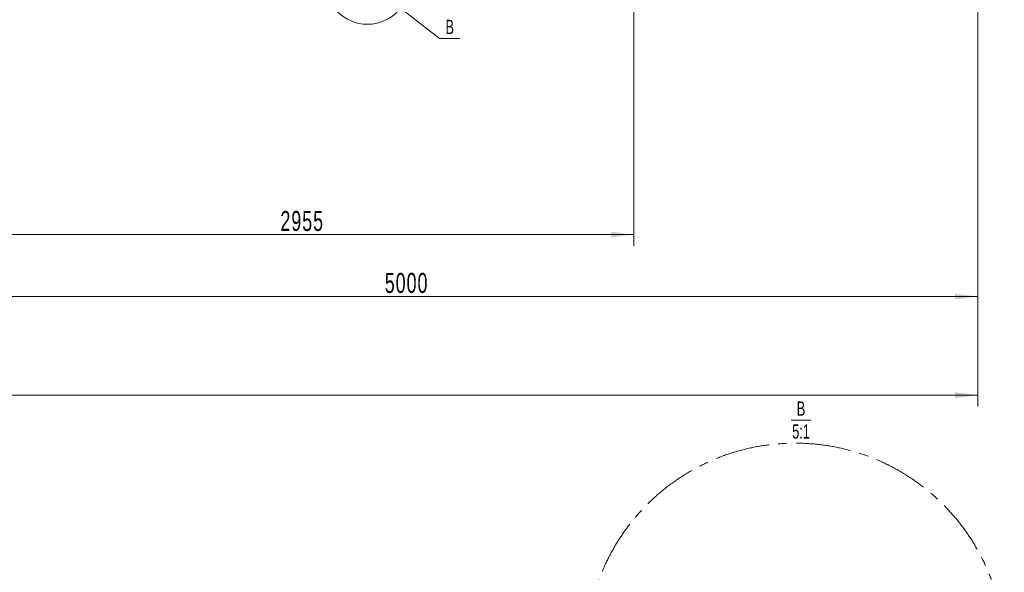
# Model space of a CAD drawing. Header units: millimetres. Extents: x -14862 to 14862, y -10512 to 10512.
# Tile 29 of 199: x -6482 to -2173, y -5348 to -2929. Entities that reach past the tile are written whole.
import ezdxf
from ezdxf.enums import TextEntityAlignment as Align

# ---------------------------------------------------------------- set-up
doc = ezdxf.new("R2010")
doc.units = ezdxf.units.MM
doc.header["$LTSCALE"] = 4
doc.linetypes.add('点画线', pattern=[18, 12, -2, 2, -2])
doc.layers.get('0').update_dxf_attribs({"lineweight": 18})
for name, color, linetype, lineweight in [('中心线层', 1, '点画线', 18), ('尺寸线层', 3, 'Continuous', 18), ('细实线层', 7, 'Continuous', 18)]:
    doc.layers.add(name, color=color, linetype=linetype, lineweight=lineweight)
doc.styles.add('标准', font='txt', dxfattribs={"width": 0.667})
doc.dimstyles.new('GB_尺寸', dxfattribs={"dimtxt": 3.5, "dimasz": 4, "dimexe": 2, "dimexo": 0, "dimtad": 1, "dimdsep": 46, "dimtxsty": '标准', "dimblk": '_CAXARROW', "dimcen": 0, "dimdle": 8, "dimazin": 2, "dimtfac": 0.707107, "dimtdec": 3, "dimtmove": 2, "dimatfit": 3, "dimfxl": 0, "dimfrac": 2, "dimtolj": 1, "dimarcsym": 0})

# ---------------------------------------------------------------- blocks, each defined once
blk = doc.blocks.new('*X153')
at = {"layer": '尺寸线层'}
for points in [[(-6748.9, -3869.6), (-6648.9, -3882.1), (-6648.9, -3857.1)], [(-3793.9, -3869.6), (-3893.9, -3882.1), (-3893.9, -3857.1)]]:
    blk.add_hatch(color=0, dxfattribs=at).paths.add_polyline_path(points, flags=0)
at = {"layer": '尺寸线层', "color": 0}
for p, q in [((-6748.9, -1465.9), (-6748.9, -3919.6)), ((-3793.9, -2668.4), (-3793.9, -3919.6)), ((-3793.9, -3869.6), (-6748.9, -3869.6))]:
    blk.add_line(p, q, dxfattribs=at)
at = {"layer": '尺寸线层', "color": 0, "insert": (-5245.6, -3810.7), "char_height": 87.5, "width": 340.002, "attachment_point": 5, "line_spacing_factor": 1.15057, "style": '标准'}
blk.add_mtext('\\T1.1;2955', dxfattribs=at)
blk = doc.blocks.new('_CAXARROW')
blk.add_hatch(color=0).paths.add_polyline_path([(0, 0), (-1, 0.125), (-1, -0.125)], flags=0)
blk = doc.blocks.new('*X154')
at = {"layer": '尺寸线层'}
for points in [[(-7288.9, -4141.1), (-7188.9, -4128.6), (-7188.9, -4153.6)], [(-2288.9, -4141.1), (-2388.9, -4128.6), (-2388.9, -4153.6)]]:
    blk.add_hatch(color=0, dxfattribs=at).paths.add_polyline_path(points, flags=0)
at = {"layer": '尺寸线层', "color": 0}
for p, q in [((-7288.9, -1465.9), (-7288.9, -4191.1)), ((-2288.9, -1465.9), (-2288.9, -4191.1)), ((-7288.9, -4141.1), (-2288.9, -4141.1))]:
    blk.add_line(p, q, dxfattribs=at)
at = {"layer": '尺寸线层', "color": 0, "insert": (-4788.9, -4082.2), "char_height": 87.5, "width": 340.654, "attachment_point": 5, "line_spacing_factor": 1.15057, "style": '标准'}
blk.add_mtext('\\T1.1;5000', dxfattribs=at)
blk = doc.blocks.new('*X155')
at = {"layer": '尺寸线层'}
for points in [[(-11533.9, -4572.9), (-11433.9, -4560.4), (-11433.9, -4585.4)], [(-2288.9, -4572.9), (-2388.9, -4560.4), (-2388.9, -4585.4)]]:
    blk.add_hatch(color=0, dxfattribs=at).paths.add_polyline_path(points, flags=0)
at = {"layer": '尺寸线层', "color": 0}
for p, q in [((-2288.9, -1465.9), (-2288.9, -4622.9)), ((-11533.9, -2690.9), (-11533.9, -4622.9)), ((-11533.9, -4572.9), (-2288.9, -4572.9))]:
    blk.add_line(p, q, dxfattribs=at)
at = {"layer": '尺寸线层', "color": 0, "insert": (-6911.4, -4514), "char_height": 87.5, "width": 341.307, "attachment_point": 5, "line_spacing_factor": 1.15057, "style": '标准'}
blk.add_mtext('\\T1.1;9245', dxfattribs=at)
blk = doc.blocks.new('*X162')
at = {"layer": '细实线层', "color": 0, "linetype": 'ByBlock', "lineweight": -2}
for p, q in [((144.6, -112.2), (315.6, -244.9)), ((315.6, -244.9), (404.9, -244.9))]:
    blk.add_line(p, q, dxfattribs=at)
blk.add_circle((0, 0), 183.1, dxfattribs=at)
at = {"layer": '尺寸线层', "color": 0, "linetype": 'ByBlock', "lineweight": -2, "style": '标准', "width": 0.667}
blk.add_text('B', height=62.5, dxfattribs=at).set_placement((360.3, -163.7), align=Align.TOP_CENTER)
blk = doc.blocks.new('*X163')
at = {"layer": '细实线层', "color": 0, "linetype": 'ByBlock', "lineweight": -2}
blk.add_line((-42.5, 0), (42.5, 0), dxfattribs=at)
at = {"layer": '尺寸线层', "color": 0, "linetype": 'ByBlock', "lineweight": -2, "style": '标准', "width": 0.667}
for s, p in [('B', (0, 81.2)), ('5:1', (0, -18.8))]:
    blk.add_text(s, height=62.5, dxfattribs=at).set_placement(p, align=Align.TOP_CENTER)
blk = doc.blocks.new('*X165')
at = {"layer": '中心线层'}
blk.add_circle((0, 0), 183.08, dxfattribs=at)

msp = doc.modelspace()

# ---------------------------------------------------------------- block references
at = {"layer": '中心线层', "xscale": 5, "yscale": 5, "zscale": 5}
msp.add_blockref('*X165', (-3088.52, -5698.254), dxfattribs=at)
at = {"layer": '尺寸线层'}
msp.add_blockref('*X163', (-3062.717, -4681.568), dxfattribs=at)
at = {"layer": '细实线层'}
msp.add_blockref('*X162', (-4960.422, -2765.97), dxfattribs=at)

# ---------------------------------------------------------------- dimensions: what is measured, and where the dimension line sits
at = {"layer": '尺寸线层'}
for base, p1, p2, picture, middle in [((-2288.859, -4572.857), (-11533.859, -2690.88), (-2288.859, -1465.88), '*X155', (-6911.359, -4513.971)), ((-2288.859, -4141.05), (-7288.859, -1465.88), (-2288.859, -1465.88), '*X154', (-4788.859, -4082.164)), ((-6748.859, -3869.614), (-3793.859, -2668.38), (-6748.859, -1465.88), '*X153', (-5245.646, -3810.728))]:
    dim = msp.add_linear_dim(base=base, p1=p1, p2=p2, dimstyle='GB_尺寸', override={"dimscale": 25, "dimsah": 1, "dimtfill": 1, "dimtzin": 8}, dxfattribs=at)
    dim.commit()
    dim.dimension.update_dxf_attribs({"geometry": picture, "text_midpoint": middle, "dimtype": 160})

doc.saveas('drawing.dxf')
